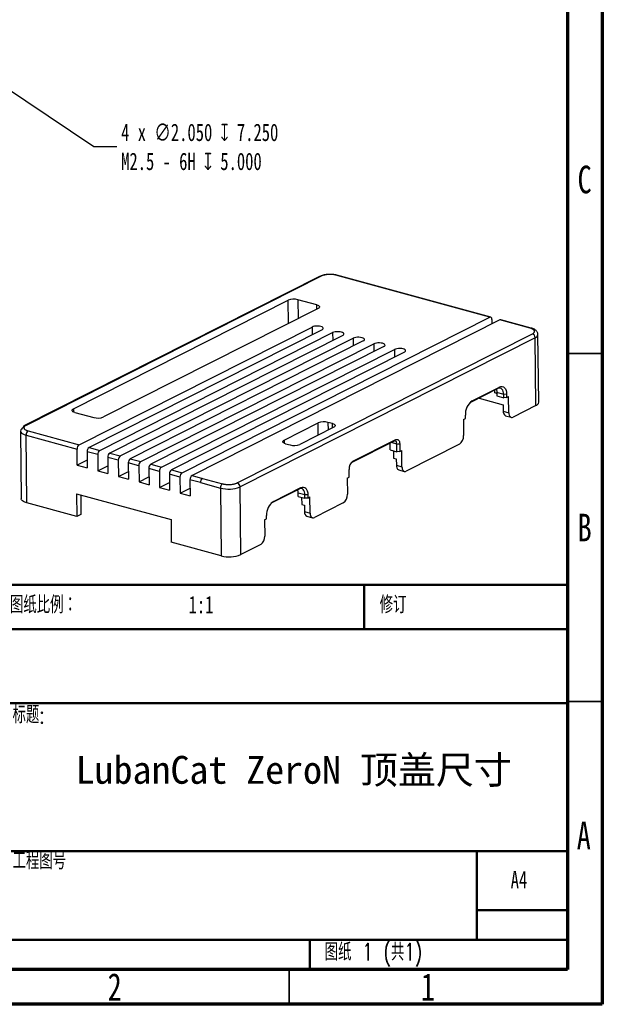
# Model space of a CAD drawing. Header units: millimetres. Extents: x 1585 to 1775, y 2202 to 2489.
# Tile 2 of 4: x 1692 to 1775, y 2202 to 2344. Entities that reach past the tile are written whole.
import ezdxf

# ---------------------------------------------------------------- set-up
doc = ezdxf.new("R2010")
doc.units = ezdxf.units.MM
doc.styles.add('SLDTEXTSTYLE0', font='TXT', dxfattribs={"width": 0.7, "bigfont": 'bigfont'})
doc.styles.add('SLDTEXTSTYLE1', font='TXT', dxfattribs={"width": 0.75})
doc.styles.add('SLDTEXTSTYLE2', font='TXT', dxfattribs={"width": 0.7})
doc.styles.add('黑体高度4mm', font='simhei.ttf', dxfattribs={"height": 4})
doc.dimstyles.new('SLDDIMSTYLE1', dxfattribs={"dimtxt": 2.5, "dimasz": 3.302, "dimexe": 0, "dimexo": 0.0625, "dimtad": 0, "dimtih": 1, "dimtoh": 1, "dimdec": 3, "dimrnd": 1e-09, "dimzin": 4, "dimdsep": 46, "dimtxsty": 'SLDTEXTSTYLE2', "dimblk1": 'NONE', "dimsah": 1, "dimcen": 0, "dimadec": 0, "dimazin": 1, "dimtfac": 1, "dimtdec": 3, "dimtmove": 0, "dimatfit": 3, "dimldrblk": 'NONE', "dimfxl": 1, "dimfrac": 2, "dimtolj": 1, "dimtzin": 12, "dimarcsym": 0})

# ---------------------------------------------------------------- blocks, each defined once
blk = doc.blocks.new('*D12')
at = {"color": 0, "linetype": 'Continuous', "lineweight": -2, "transparency": 16777216}
for p, q in [((1684.9, 2337.13), (1686.6, 2335.99)), ((1702.45, 2325.36), (1689.34, 2334.15)), ((1705.76, 2325.36), (1702.45, 2325.36))]:
    blk.add_line(p, q, dxfattribs=at)
at = {"color": 0, "linetype": 'Continuous', "transparency": 16777216}
blk.add_solid([(1689.65, 2334.61), (1689.04, 2333.7), (1686.6, 2335.99)], dxfattribs=at)
at = {"layer": 'Defpoints', "color": 0, "linetype": 'Continuous', "transparency": 16777216}
for p in [(1684.9, 2337.13), (1686.6, 2335.99)]:
    blk.add_point(p, dxfattribs=at)
at = {"color": 0, "linetype": 'Continuous', "lineweight": 18, "transparency": 16777216, "insert": (1706.38, 2328.69), "char_height": 2.5, "attachment_point": 1, "style": 'SLDTEXTSTYLE2'}
blk.add_mtext('\\A1;4 x ∅2.050 {\\fGDT;x} 7.250\\PM2.5 - 6H {\\fGDT;x} 5.000\\P', dxfattribs=at)
blk = doc.blocks.new('_None')

msp = doc.modelspace()

# ---------------------------------------------------------------- linework, layer by layer
at = {"color": 0, "linetype": 'Continuous', "lineweight": 70}
for p, q in [((1775.4933, 2489.1828), (1775.4933, 2202.1828)), ((1770.4933, 2484.1828), (1770.4933, 2207.1828)), ((1770.4933, 2207.1828), (1590.4933, 2207.1828)), ((1775.4933, 2202.1828), (1585.4933, 2202.1828))]:
    msp.add_line(p, q, dxfattribs=at)
at = {"color": 0, "linetype": 'Continuous', "lineweight": 25}
for p, q in [((1759.3273, 2300.8812), (1737.2157, 2306.9024)), ((1759.4639, 2300.8999), (1737.3524, 2306.9211)), ((1734.8948, 2306.7545), (1692.4976, 2285.3287)), ((1735.115, 2306.7719), (1692.7179, 2285.3461)), ((1699.5251, 2287.7309), (1730.3594, 2303.3133)), ((1730.3972, 2299.9803), (1730.3594, 2303.3133)), ((1734.4739, 2302.6612), (1731.7599, 2303.4003)), ((1731.7599, 2303.4003), (1731.7907, 2300.6845)), ((1734.4809, 2302.044), (1734.4739, 2302.6612)), ((1734.6699, 2302.1395), (1703.8356, 2286.5571)), ((1715.1234, 2278.5424), (1759.3273, 2300.8812)), ((1760.7642, 2300.4899), (1716.5603, 2278.1511)), ((1759.6337, 2300.5697), (1759.641, 2299.9224)), ((1765.1545, 2299.2944), (1760.7642, 2300.4899)), ((1765.2912, 2299.3131), (1760.9008, 2300.5087)), ((1700.3558, 2282.5637), (1733.8098, 2299.47)), ((1735.2467, 2299.0788), (1701.7927, 2282.1725)), ((1703.3093, 2281.7595), (1736.7633, 2298.6658)), ((1723.0514, 2277.086), (1765.4486, 2298.5118)), ((1733.8098, 2299.47), (1733.8224, 2298.359)), ((1736.7633, 2298.6658), (1736.776, 2297.5547)), ((1738.2002, 2298.2745), (1704.7462, 2281.3682)), ((1706.2629, 2280.9552), (1739.7169, 2297.8615)), ((1741.1537, 2297.4702), (1707.6997, 2280.5639)), ((1709.2164, 2280.1509), (1742.6704, 2297.0572)), ((1765.853, 2297.9394), (1723.4558, 2276.5136)), ((1739.7169, 2297.8615), (1739.7295, 2296.7505)), ((1742.6704, 2297.0572), (1742.683, 2295.9462)), ((1765.9636, 2288.2014), (1765.853, 2297.9394)), ((1766.3669, 2288.6589), (1766.2563, 2298.3969)), ((1744.1072, 2296.6659), (1710.6532, 2279.7596)), ((1712.1699, 2279.3466), (1745.6239, 2296.2529)), ((1747.0608, 2295.8617), (1713.6068, 2278.9554)), ((1745.6239, 2296.2529), (1745.6365, 2295.1419)), ((1760.5004, 2290.6263), (1756.5618, 2288.6359)), ((1756.7981, 2288.849), (1760.7367, 2290.8394)), ((1760.0467, 2290.0278), (1760.0425, 2290.3949)), ((1761.3276, 2289.7852), (1760.3502, 2290.0513)), ((1760.3502, 2290.0513), (1760.3556, 2289.5784)), ((1760.7367, 2290.8394), (1760.5004, 2290.6263)), ((1756.5618, 2288.6359), (1756.4299, 2288.5526)), ((1756.7981, 2288.849), (1756.5618, 2288.6359)), ((1757.7886, 2289.2559), (1761.2598, 2288.3106)), ((1760.3556, 2289.5784), (1761.333, 2289.3122)), ((1761.7478, 2289.8113), (1761.3276, 2289.7852)), ((1761.333, 2289.3122), (1761.3276, 2289.7852)), ((1761.7532, 2289.3383), (1761.333, 2289.3122)), ((1761.7478, 2289.8113), (1761.7532, 2289.3383)), ((1761.7532, 2289.3383), (1762.0423, 2289.4844)), ((1762.0686, 2287.1658), (1762.0423, 2289.4844)), ((1699.5251, 2287.7309), (1699.5302, 2287.2781)), ((1699.7211, 2287.2092), (1702.4352, 2286.4701)), ((1761.2598, 2288.3106), (1761.2704, 2287.3832)), ((1761.2704, 2287.3832), (1762.0686, 2287.1658)), ((1765.9636, 2288.2014), (1762.6814, 2286.5427)), ((1729.8072, 2283.2315), (1734.6852, 2285.6967)), ((1734.7049, 2283.9684), (1734.6852, 2285.6967)), ((1736.7243, 2285.6098), (1736.0857, 2285.7837)), ((1736.0857, 2285.7837), (1736.0983, 2284.6726)), ((1755.5382, 2286.1975), (1755.8272, 2286.3435)), ((1755.5382, 2286.1975), (1755.5645, 2283.8789)), ((1755.8272, 2286.3435), (1755.8218, 2286.8165)), ((1761.6099, 2286.7227), (1762.4081, 2286.5053)), ((1691.9206, 2284.5336), (1692.0312, 2274.7956)), ((1693.0119, 2284.5635), (1700.3558, 2282.5637)), ((1736.9204, 2285.088), (1732.0423, 2282.6229)), ((1736.7313, 2284.9925), (1736.7243, 2285.6098)), ((1692.8266, 2274.2097), (1692.716, 2283.9477)), ((1692.716, 2283.9477), (1700.0599, 2281.9478)), ((1729.8072, 2283.2315), (1729.8123, 2282.7787)), ((1745.5864, 2283.0842), (1739.4373, 2279.9767)), ((1739.673, 2280.1894), (1745.8227, 2283.2972)), ((1745.9769, 2282.6707), (1745.1914, 2282.8846)), ((1745.8227, 2283.2972), (1745.5864, 2283.0842)), ((1745.5893, 2283.0857), (1745.5864, 2283.0842)), ((1745.5893, 2283.0857), (1745.8266, 2283.2992)), ((1745.8227, 2283.2972), (1745.8266, 2283.2992)), ((1700.0863, 2279.6293), (1700.0599, 2281.9478)), ((1701.4968, 2281.5566), (1701.5231, 2279.238)), ((1703.0135, 2281.1436), (1701.4968, 2281.5566)), ((1701.7927, 2282.1725), (1703.3093, 2281.7595)), ((1730.0032, 2282.7098), (1730.6418, 2282.5359)), ((1745.0316, 2281.819), (1745.0205, 2282.7982)), ((1745.0316, 2281.819), (1745.9588, 2281.5666)), ((1745.492, 2281.6937), (1745.5038, 2280.6585)), ((1745.9588, 2281.5666), (1745.9895, 2281.5582)), ((1745.9895, 2281.5582), (1745.9769, 2282.6707)), ((1746.0366, 2281.5614), (1745.9895, 2281.5582)), ((1746.4096, 2281.5843), (1746.0366, 2281.5611)), ((1746.397, 2282.6968), (1746.4096, 2281.5843)), ((1746.4096, 2281.5843), (1746.6854, 2281.7236)), ((1746.7117, 2279.4051), (1746.6854, 2281.7236)), ((1754.9728, 2282.6471), (1747.3245, 2278.782)), ((1701.5105, 2280.349), (1700.0863, 2279.6293)), ((1703.0135, 2281.1436), (1703.0398, 2278.825)), ((1704.4503, 2280.7523), (1704.4767, 2278.4337)), ((1705.967, 2280.3393), (1704.4503, 2280.7523)), ((1704.7462, 2281.3682), (1706.2629, 2280.9552)), ((1705.967, 2280.3393), (1705.9933, 2278.0207)), ((1707.6997, 2280.5639), (1709.2164, 2280.1509)), ((1739.6694, 2280.1876), (1739.4344, 2279.9753)), ((1739.673, 2280.1894), (1739.4373, 2279.9767)), ((1739.6694, 2280.1876), (1739.673, 2280.1894)), ((1745.5038, 2280.6585), (1745.9029, 2280.5499)), ((1745.9029, 2280.5499), (1745.9134, 2279.6224)), ((1700.0863, 2279.6293), (1701.5231, 2279.238)), ((1703.0398, 2278.825), (1704.464, 2279.5447)), ((1703.0398, 2278.825), (1704.4767, 2278.4337)), ((1705.9933, 2278.0207), (1707.4176, 2278.7405)), ((1707.4039, 2279.948), (1707.4302, 2277.6294)), ((1708.9205, 2279.535), (1707.4039, 2279.948)), ((1708.9205, 2279.535), (1708.9469, 2277.2164)), ((1710.3574, 2279.1437), (1710.3837, 2276.8252)), ((1711.8741, 2278.7307), (1710.3574, 2279.1437)), ((1710.6532, 2279.7596), (1712.1699, 2279.3466)), ((1711.8741, 2278.7307), (1711.9004, 2276.4122)), ((1713.6068, 2278.9554), (1715.1234, 2278.5424)), ((1739.1321, 2277.9065), (1739.1195, 2279.0155)), ((1739.4344, 2279.9753), (1739.4198, 2279.9673)), ((1739.4373, 2279.9767), (1739.4344, 2279.9753)), ((1745.9134, 2279.6224), (1746.7117, 2279.4051)), ((1746.2529, 2278.9619), (1747.0512, 2278.7445)), ((1705.9933, 2278.0207), (1707.4302, 2277.6294)), ((1708.9469, 2277.2164), (1710.3711, 2277.9362)), ((1708.9469, 2277.2164), (1710.3837, 2276.8252)), ((1713.3109, 2278.3395), (1713.3373, 2276.0209)), ((1714.8276, 2277.9265), (1713.3109, 2278.3395)), ((1714.8276, 2277.9265), (1714.8539, 2275.6079)), ((1716.2645, 2277.5352), (1716.2908, 2275.2166)), ((1717.7811, 2277.1222), (1716.2645, 2277.5352)), ((1716.5603, 2278.1511), (1718.077, 2277.7381)), ((1718.077, 2277.7381), (1720.9507, 2276.9555)), ((1738.8563, 2277.7672), (1739.1321, 2277.9065)), ((1738.8563, 2277.7672), (1738.8827, 2275.4486)), ((1711.9004, 2276.4122), (1713.3246, 2277.1319)), ((1711.9004, 2276.4122), (1713.3373, 2276.0209)), ((1714.8539, 2275.6079), (1716.2782, 2276.3276)), ((1717.7811, 2277.1222), (1720.6548, 2276.3397)), ((1720.6548, 2276.3397), (1720.7654, 2266.6017)), ((1723.5664, 2266.7756), (1723.4558, 2276.5136)), ((1731.9547, 2276.2005), (1728.0161, 2274.2101)), ((1728.2524, 2274.4231), (1732.191, 2276.4135)), ((1732.191, 2276.4135), (1731.9547, 2276.2005)), ((1699.974, 2275.4993), (1713.5443, 2271.804)), ((1699.974, 2275.4993), (1700.0109, 2272.2533)), ((1700.5816, 2275.3339), (1700.6131, 2272.5577)), ((1714.8539, 2275.6079), (1716.2908, 2275.2166)), ((1728.2524, 2274.4231), (1728.0161, 2274.2101)), ((1732.7819, 2275.3593), (1731.824, 2275.6201)), ((1731.8294, 2275.1472), (1731.824, 2275.6201)), ((1731.8294, 2275.1472), (1732.7873, 2274.8863)), ((1732.3033, 2275.0181), (1732.3149, 2273.9934)), ((1733.202, 2275.3854), (1732.7819, 2275.3593)), ((1732.7873, 2274.8863), (1732.7819, 2275.3593)), ((1733.2074, 2274.9124), (1732.7873, 2274.8863)), ((1733.202, 2275.3854), (1733.2074, 2274.9124)), ((1733.2074, 2274.9124), (1733.4965, 2275.0585)), ((1733.5228, 2272.7399), (1733.4965, 2275.0585)), ((1700.0109, 2272.2533), (1692.8266, 2274.2097)), ((1728.0161, 2274.2101), (1727.8842, 2274.1267)), ((1732.3149, 2273.9934), (1732.714, 2273.8847)), ((1732.714, 2273.8847), (1732.7246, 2272.9573)), ((1732.7246, 2272.9573), (1733.5228, 2272.7399)), ((1738.291, 2274.2168), (1734.1356, 2272.1168)), ((1700.6131, 2272.5577), (1700.0109, 2272.2533)), ((1713.5443, 2271.804), (1713.5812, 2268.558)), ((1726.9924, 2271.7716), (1727.2814, 2271.9177)), ((1726.9924, 2271.7716), (1727.0187, 2269.453)), ((1727.2814, 2271.9177), (1727.2761, 2272.3907)), ((1733.0641, 2272.2968), (1733.8623, 2272.0794)), ((1720.7654, 2266.6017), (1713.5812, 2268.558)), ((1726.427, 2268.2212), (1723.5664, 2266.7756))]:
    msp.add_line(p, q, dxfattribs=at)
at = {"color": 0, "linetype": 'Continuous', "lineweight": 35}
for p, q in [((1770.4933, 2295.6828), (1775.4933, 2295.6828)), ((1770.4933, 2245.6828), (1775.4933, 2245.6828)), ((1730.4933, 2207.1828), (1730.4933, 2202.1828))]:
    msp.add_line(p, q, dxfattribs=at)
at = {"color": 0, "linetype": 'Continuous', "lineweight": 50}
for p, q in [((1590.4933, 2262.4328), (1770.4933, 2262.4328)), ((1741.2933, 2256.0578), (1741.2933, 2262.4328)), ((1770.4933, 2256.0578), (1689.2933, 2256.0578)), ((1770.4933, 2245.4328), (1590.4933, 2245.4328)), ((1645.0933, 2224.1828), (1770.4933, 2224.1828)), ((1757.4933, 2211.4328), (1757.4933, 2224.1828)), ((1770.4933, 2215.6828), (1757.4933, 2215.6828)), ((1590.4933, 2211.4328), (1770.4933, 2211.4328)), ((1733.4933, 2207.1828), (1733.4933, 2211.4328))]:
    msp.add_line(p, q, dxfattribs=at)
at = {"color": 0, "linetype": 'Continuous', "lineweight": 25, "flags": 128}
for points in [[(1734.4739, 2302.6612), (1734.6181, 2302.613), (1734.7336, 2302.5549), (1734.8159, 2302.4892), (1734.862, 2302.4184), (1734.87, 2302.3452), (1734.8396, 2302.2725), (1734.7721, 2302.2031), (1734.6699, 2302.1395)], [(1759.6337, 2300.5697), (1759.6269, 2300.6572), (1759.6087, 2300.7355), (1759.58, 2300.8016), (1759.5418, 2300.853), (1759.4955, 2300.8876), (1759.4429, 2300.9041), (1759.3861, 2300.902), (1759.3273, 2300.8812)], [(1735.2467, 2299.0788), (1735.3625, 2299.1563), (1735.4214, 2299.2419), (1735.4195, 2299.3298), (1735.3568, 2299.4138), (1735.2377, 2299.4883), (1735.0702, 2299.5483), (1734.8658, 2299.5896), (1734.6384, 2299.6094), (1734.4035, 2299.6064), (1734.1771, 2299.5808), (1733.9746, 2299.5343), (1733.8098, 2299.47)], [(1738.2002, 2298.2745), (1738.316, 2298.3521), (1738.3749, 2298.4377), (1738.373, 2298.5255), (1738.3104, 2298.6095), (1738.1912, 2298.6841), (1738.0238, 2298.744), (1737.8194, 2298.7853), (1737.5919, 2298.8052), (1737.357, 2298.8021), (1737.1306, 2298.7765), (1736.9281, 2298.73), (1736.7633, 2298.6658)], [(1765.4486, 2298.5118), (1765.6018, 2298.6071), (1765.7031, 2298.7113), (1765.7486, 2298.8204), (1765.7366, 2298.9301), (1765.6675, 2299.0363), (1765.544, 2299.1349), (1765.3708, 2299.222), (1765.1545, 2299.2944)], [(1741.1537, 2297.4702), (1741.2695, 2297.5478), (1741.3285, 2297.6334), (1741.3266, 2297.7212), (1741.2639, 2297.8053), (1741.1448, 2297.8798), (1740.9773, 2297.9398), (1740.7729, 2297.9811), (1740.5455, 2298.0009), (1740.3105, 2297.9979), (1740.0841, 2297.9722), (1739.8816, 2297.9257), (1739.7169, 2297.8615)], [(1744.1072, 2296.6659), (1744.223, 2296.7435), (1744.282, 2296.8291), (1744.2801, 2296.9169), (1744.2174, 2297.001), (1744.0983, 2297.0755), (1743.9308, 2297.1355), (1743.7264, 2297.1768), (1743.499, 2297.1966), (1743.2641, 2297.1936), (1743.0376, 2297.168), (1742.8352, 2297.1214), (1742.6704, 2297.0572)], [(1747.0608, 2295.8617), (1747.1766, 2295.9392), (1747.2355, 2296.0248), (1747.2336, 2296.1127), (1747.171, 2296.1967), (1747.0518, 2296.2712), (1746.8844, 2296.3312), (1746.6799, 2296.3725), (1746.4525, 2296.3923), (1746.2176, 2296.3893), (1745.9912, 2296.3637), (1745.7887, 2296.3172), (1745.6239, 2296.2529)], [(1761.3276, 2289.7852), (1761.3092, 2290.0215), (1761.2603, 2290.233), (1761.1827, 2290.4115), (1761.0795, 2290.5502), (1760.9545, 2290.6436), (1760.8126, 2290.6883), (1760.6593, 2290.6824), (1760.5004, 2290.6263)], [(1760.7367, 2290.8394), (1760.9309, 2290.9079), (1761.1183, 2290.9151), (1761.2917, 2290.8605), (1761.4445, 2290.7462), (1761.5707, 2290.5768), (1761.6655, 2290.3587), (1761.7253, 2290.1002), (1761.7478, 2289.8113)], [(1699.7211, 2287.2092), (1699.5769, 2287.2574), (1699.4615, 2287.3155), (1699.3791, 2287.3812), (1699.333, 2287.452), (1699.325, 2287.5252), (1699.3554, 2287.5979), (1699.4229, 2287.6673), (1699.5251, 2287.7309)], [(1762.0686, 2287.1658), (1762.0822, 2286.9907), (1762.1185, 2286.8341), (1762.176, 2286.7019), (1762.2525, 2286.5992), (1762.345, 2286.53), (1762.4501, 2286.4969), (1762.5637, 2286.5012), (1762.6814, 2286.5427)], [(1691.9206, 2284.5336), (1691.9233, 2284.4981), (1691.9716, 2284.3695), (1692.0792, 2284.2466), (1692.2426, 2284.1331), (1692.4571, 2284.0324), (1692.716, 2283.9477)], [(1736.7243, 2285.6098), (1736.8685, 2285.5615), (1736.984, 2285.5034), (1737.0663, 2285.4377), (1737.1124, 2285.3669), (1737.1204, 2285.2938), (1737.0901, 2285.2211), (1737.0225, 2285.1516), (1736.9204, 2285.088)], [(1730.0032, 2282.7098), (1729.859, 2282.758), (1729.7435, 2282.8161), (1729.6612, 2282.8818), (1729.6151, 2282.9526), (1729.6071, 2283.0258), (1729.6375, 2283.0985), (1729.705, 2283.1679), (1729.8072, 2283.2315)], [(1745.9769, 2282.6707), (1745.9701, 2282.785), (1745.9484, 2282.8878), (1745.9128, 2282.975), (1745.8645, 2283.0432), (1745.8055, 2283.0898), (1745.7382, 2283.1128), (1745.6652, 2283.1114), (1745.5893, 2283.0857)], [(1745.8266, 2283.2992), (1745.9377, 2283.3371), (1746.0446, 2283.3395), (1746.1433, 2283.3064), (1746.2299, 2283.239), (1746.3009, 2283.1399), (1746.3537, 2283.0131), (1746.3862, 2282.8635), (1746.397, 2282.6968)], [(1746.7117, 2279.4051), (1746.7253, 2279.23), (1746.7616, 2279.0733), (1746.819, 2278.9411), (1746.8955, 2278.8384), (1746.9881, 2278.7692), (1747.0932, 2278.7361), (1747.2068, 2278.7404), (1747.3245, 2278.782)], [(1732.7819, 2275.3593), (1732.7635, 2275.5957), (1732.7146, 2275.8072), (1732.637, 2275.9857), (1732.5337, 2276.1243), (1732.4087, 2276.2177), (1732.2669, 2276.2624), (1732.1135, 2276.2566), (1731.9547, 2276.2005)], [(1732.191, 2276.4135), (1732.3852, 2276.4821), (1732.5726, 2276.4892), (1732.746, 2276.4346), (1732.8987, 2276.3204), (1733.0249, 2276.1509), (1733.1197, 2275.9328), (1733.1796, 2275.6743), (1733.202, 2275.3854)], [(1692.8266, 2274.2097), (1692.5677, 2274.2944), (1692.3532, 2274.3951), (1692.1898, 2274.5086), (1692.0822, 2274.6315), (1692.0339, 2274.7601), (1692.0312, 2274.7956)], [(1733.5228, 2272.7399), (1733.5364, 2272.5648), (1733.5727, 2272.4082), (1733.6302, 2272.276), (1733.7066, 2272.1733), (1733.7992, 2272.1041), (1733.9043, 2272.071), (1734.0179, 2272.0753), (1734.1356, 2272.1168)]]:
    msp.add_lwpolyline(points, dxfattribs=at)
at = {"color": 0, "linetype": 'Continuous', "lineweight": 25}
for centre, radius, start, end in [((1736.3619, 2303.6724), 3.341, 75.1931, 111.914116), ((1737.3075, 2306.7404), 0.1862, 76.062086, 119.539192), ((1735.0274, 2306.4793), 0.3054, 73.329401, 115.736524), ((1731.1906, 2301.2469), 2.2273, 75.1931, 111.914116), ((1760.8559, 2300.328), 0.1862, 76.062086, 119.539192), ((1765.2463, 2299.1324), 0.1862, 76.109777, 119.53705), ((1765.2419, 2297.9368), 0.611, 0.246944, 70.234336), ((1765.6804, 2298.4985), 0.5851, 287.155739, 349.866516), ((1759.8523, 2289.1936), 0.8565, 54.305373, 76.883426), ((1758.17, 2286.9392), 2.3514, 125.692432, 182.991675), ((1765.7916, 2288.7596), 0.5841, 287.121703, 350.068952), ((1761.8924, 2287.2854), 0.6297, 171.063785, 243.340036), ((1703.0044, 2288.6235), 2.2273, 255.1931, 291.914116), ((1735.5165, 2283.6303), 2.2273, 75.1931, 111.914116), ((1692.496, 2284.4329), 0.5841, 107.121703, 170.068952), ((1692.6744, 2285.0243), 0.3519, 120.147511, 185.419845), ((1692.6302, 2285.0535), 0.3054, 73.329401, 115.736524), ((1693.4276, 2283.9848), 0.7125, 125.692432, 182.991675), ((1754.1414, 2283.8045), 1.4251, 305.692432, 2.991675), ((1700.7715, 2281.985), 0.7125, 125.692432, 182.991675), ((1702.2084, 2281.5938), 0.7125, 125.692432, 182.991675), ((1703.7251, 2281.1808), 0.7125, 125.692432, 182.991675), ((1731.211, 2284.6892), 2.2273, 255.1931, 291.914116), ((1705.1619, 2280.7895), 0.7125, 125.692432, 182.991675), ((1706.6786, 2280.3765), 0.7125, 125.692432, 182.991675), ((1708.1154, 2279.9852), 0.7125, 125.692432, 182.991675), ((1709.6321, 2279.5722), 0.7125, 125.692432, 182.991675), ((1740.4616, 2279.1009), 1.3448, 126.090766, 183.637605), ((1711.069, 2279.1809), 0.7125, 125.692432, 182.991675), ((1712.5856, 2278.7679), 0.7125, 125.692432, 182.991675), ((1714.0225, 2278.3767), 0.7125, 125.692432, 182.991675), ((1746.5355, 2279.5246), 0.6297, 171.063785, 243.340036), ((1715.5392, 2277.9637), 0.7125, 125.692432, 182.991675), ((1716.976, 2277.5724), 0.7125, 125.692432, 182.991675), ((1718.4927, 2277.1594), 0.7125, 125.692432, 182.991675), ((1721.3664, 2276.3768), 0.7125, 125.692432, 182.991675), ((1721.7961, 2280.6002), 4.4108, 255.003903, 292.103312), ((1722.8448, 2276.511), 0.611, 0.246944, 70.234336), ((1730.3935, 2275.6333), 1.4306, 359.471599, 18.85522), ((1729.6243, 2272.5134), 2.3514, 125.692432, 182.991675), ((1737.4595, 2275.3742), 1.4251, 305.692432, 2.991675), ((1733.3466, 2272.8595), 0.6297, 171.063785, 243.340036), ((1725.5956, 2269.3786), 1.4251, 305.692432, 2.991675), ((1721.9067, 2270.8622), 4.4108, 255.003903, 292.103312)]:
    msp.add_arc(centre, radius, start, end, dxfattribs=at)
for points, knots in [([(1737.3524, 2306.9211), (1737.3043, 2306.9334), (1737.164, 2306.9692), (1736.9145, 2307.0113), (1736.605, 2307.0401), (1736.2905, 2307.0463), (1735.9778, 2307.0308), (1735.6731, 2306.9939), (1735.3827, 2306.9346), (1735.119, 2306.8572), (1734.9674, 2306.7877), (1734.8948, 2306.7545)], [0, 0, 0, 0, 0.062728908, 0.182966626, 0.300795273, 0.417269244, 0.533438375, 0.650081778, 0.768103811, 0.888897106, 1, 1, 1, 1]), ([(1766.2493, 2298.3935), (1766.2505, 2298.4261), (1766.2541, 2298.5217), (1766.204, 2298.6731), (1766.1143, 2298.8327), (1765.9885, 2298.9711), (1765.8271, 2299.094), (1765.6213, 2299.2033), (1765.434, 2299.2729), (1765.3161, 2299.3061), (1765.2912, 2299.3131)], [0, 0, 0, 0, 0.06655811, 0.1955952, 0.32204838, 0.45406204, 0.59998088, 0.76683789, 0.95073691, 1, 1, 1, 1]), ([(1760.2729, 2290.5114), (1760.298, 2290.4417), (1760.3454, 2290.3098), (1760.3487, 2290.1341), (1760.3502, 2290.0513)], [0, 0, 0, 0, 0.52870628, 1, 1, 1, 1]), ([(1692.7179, 2285.3461), (1692.6957, 2285.3344), (1692.6515, 2285.3111), (1692.5943, 2285.2741), (1692.5444, 2285.2358), (1692.5023, 2285.1961), (1692.4488, 2285.1323), (1692.4074, 2285.0421), (1692.4197, 2284.9273), (1692.4923, 2284.8161), (1692.6088, 2284.7266), (1692.7393, 2284.6581), (1692.8653, 2284.6066), (1692.9629, 2284.5779), (1693.0119, 2284.5635)], [0, 0, 0, 0, 0.04827744, 0.09615912, 0.14392008, 0.19183742, 0.24018556, 0.37000302, 0.50004808, 0.62986564, 0.75991081, 0.84010542, 0.91970701, 1, 1, 1, 1]), ([(1720.9507, 2276.9555), (1720.9814, 2276.9475), (1721.0426, 2276.9316), (1721.1402, 2276.9112), (1721.2412, 2276.8935), (1721.3462, 2276.8788), (1721.5154, 2276.8604), (1721.7556, 2276.8473), (1722.0632, 2276.8549), (1722.3625, 2276.885), (1722.6048, 2276.9309), (1722.7915, 2276.9815), (1722.9325, 2277.03), (1723.0117, 2277.0673), (1723.0514, 2277.086)], [0, 0, 0, 0, 0.04827744, 0.09615912, 0.14392008, 0.19183742, 0.24018556, 0.37000302, 0.50004808, 0.62986564, 0.75991081, 0.84010542, 0.91970701, 1, 1, 1, 1])]:
    msp.add_open_spline(points, degree=3, knots=knots, dxfattribs=at)
msp.add_open_spline([(1745.9769, 2282.6707), (1746.1169, 2282.6786), (1746.257, 2282.6873), (1746.397, 2282.6968)], degree=3, dxfattribs=at)

# ---------------------------------------------------------------- texts
at = {"color": 0, "linetype": 'Continuous', "lineweight": 0}
for s, insert, char_height, attachment_point, style in [('C', (1772.952, 2322.6532), 3.9687, 2, 'SLDTEXTSTYLE1'), ('B', (1772.9639, 2272.6532), 3.9687, 2, 'SLDTEXTSTYLE1'), ('图纸比例：', (1690.4047, 2260.8446), 2.5, 1, 'SLDTEXTSTYLE0'), ('1:1', (1716.0696, 2260.8446), 2.5, 1, 'SLDTEXTSTYLE2'), ('修订', (1743.5119, 2260.8446), 2.5, 1, 'SLDTEXTSTYLE0'), ('标题:', (1690.7799, 2245.0393), 2.5, 1, 'SLDTEXTSTYLE0'), ('A', (1772.833, 2228.4032), 3.9687, 2, 'SLDTEXTSTYLE1'), ('工程图号', (1690.7799, 2224.083), 2.5, 1, 'SLDTEXTSTYLE0'), ('A4', (1762.3337, 2221.333), 2.5, 1, 'SLDTEXTSTYLE2'), ('图纸 1 (共1)', (1735.6178, 2210.9643), 2.5, 1, 'SLDTEXTSTYLE0'), ('2', (1705.4534, 2206.6532), 3.9687, 2, 'SLDTEXTSTYLE1'), ('1', (1750.4534, 2206.6532), 3.9687, 2, 'SLDTEXTSTYLE1')]:
    msp.add_mtext(s, dxfattribs=dict(at, insert=insert, char_height=char_height, attachment_point=attachment_point, style=style))
at = {"color": 0, "insert": (1699.857, 2237.8646), "char_height": 4, "attachment_point": 1, "style": '黑体高度4mm'}
msp.add_mtext_dynamic_manual_height_columns('LubanCat ZeroN 顶盖尺寸', width=73.883856, gutter_width=20, heights=[0], dxfattribs=at)

# ---------------------------------------------------------------- dimensions: what is measured, and where the dimension line sits
at = {"color": 0, "linetype": 'Continuous', "lineweight": 18}
dim = msp.add_diameter_dim_2p(p1=(1684.8983, 2337.1346), p2=(1686.6008, 2335.9928), text='4 x <> {\\fGDT;x} 7.250\\PM2.5 - 6H {\\fGDT;x} 5.000\\P', dimstyle='SLDDIMSTYLE1', dxfattribs=at)
dim.commit()
dim.dimension.update_dxf_attribs({"geometry": '*D12', "text_midpoint": (1720.0692, 2325.3604), "dimtype": 163})

doc.saveas('drawing.dxf')
